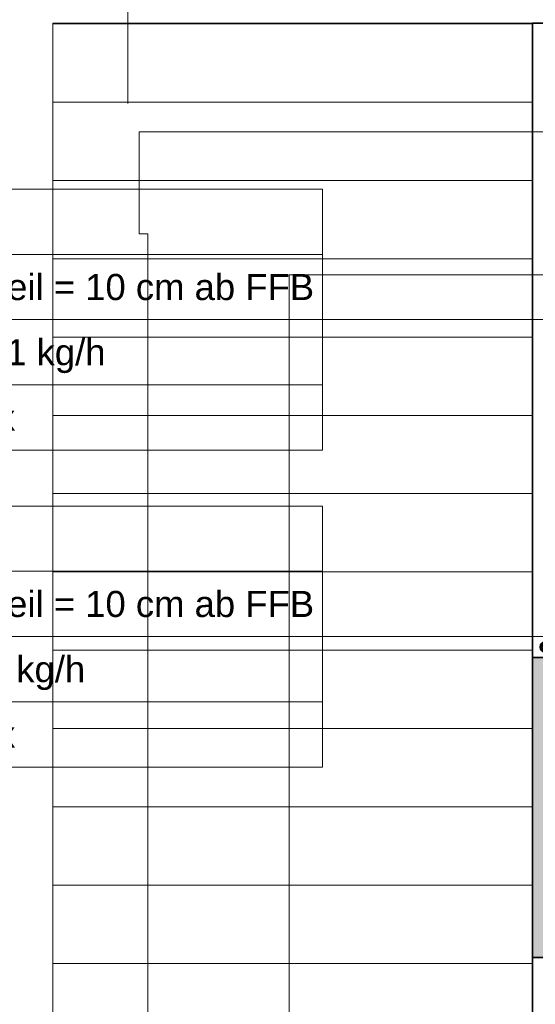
# Model space of a CAD drawing. Extents: x -208 to 552, y -140 to 454.
# Tile 6 of 47: x -118 to -78, y 303 to 379. Entities that reach past the tile are written whole.
import ezdxf
from ezdxf.lldxf.tags import DXFTag

# ---------------------------------------------------------------- set-up
doc = ezdxf.new("R2010")
doc.units = 0
doc.layers.get('0').update_dxf_attribs({"lineweight": 35})
for name, color, linetype, lineweight in [('5_DG-BESTAND', 7, 'Continuous', 25), ('5_DG-SCHRAFF-FILL', 7, 'Continuous', 25), ('H_Heizkoerpertext', 7, 'Continuous', 35)]:
    doc.layers.add(name, color=color, linetype=linetype, lineweight=lineweight)
for name, color, linetype, lineweight, true_color in [('H_Heizkoerper', 1, 'Continuous', 35, 0xff0000), ('H_Heizkoerperflaeche', 7, 'Continuous', 35, 0xc0c0c0), ('H_Ruecklauf', 5, 'Continuous', 35, 0x0000ff), ('H_Vorlauf', 1, 'Continuous', 35, 0xff0000), ('H_Vorlauf_Beschriftung', 1, 'Continuous', 18, 0xff0000)]:
    doc.layers.add(name, color=color, linetype=linetype, lineweight=lineweight, true_color=true_color)
doc.styles.get("Standard").update_dxf_attribs({"font": 'arial.ttf'})
tags = doc.linetypes.add('ALL_S14', pattern=[0.002, 0.001, -0.001]).pattern_tags.tags
tags[6:7] = [DXFTag(74, 4), DXFTag(75, 0), DXFTag(340, '0'), DXFTag(46, 1.0), DXFTag(50, 0.0), DXFTag(44, 0.0), DXFTag(45, 0.0)]
tags[4:5] = [DXFTag(74, 4), DXFTag(75, 0), DXFTag(340, '0'), DXFTag(46, 1.0), DXFTag(50, 0.0), DXFTag(44, 0.0), DXFTag(45, 0.0)]
tags = doc.linetypes.add('VERDECKT2_S2', pattern=[0.0027, 0.002, -0.0007]).pattern_tags.tags
tags[6:7] = [DXFTag(74, 4), DXFTag(75, 0), DXFTag(340, '0'), DXFTag(46, 1.0), DXFTag(50, 0.0), DXFTag(44, 0.0), DXFTag(45, 0.0)]
tags[4:5] = [DXFTag(74, 4), DXFTag(75, 0), DXFTag(340, '0'), DXFTag(46, 1.0), DXFTag(50, 0.0), DXFTag(44, 0.0), DXFTag(45, 0.0)]

# ---------------------------------------------------------------- blocks, each defined once
blk = doc.blocks.new('Referenz-A06HSU36NL', base_point=(-177.958, -120.344))
at = {"layer": '5_DG-BESTAND', "color": 0, "linetype": 'ALL_S14', "lineweight": 13, "ltscale": 0.13}
blk.add_line((-109.699, 372.109), (-109.699, 422.109), dxfattribs=at)
at = {"layer": '5_DG-BESTAND', "color": 0, "lineweight": 18}
for p, q in [((-78.704, 378.271), (-115.447, 378.271)), ((-115.447, 378.271), (-115.447, 132.342))]:
    blk.add_line(p, q, dxfattribs=at)
at = {"layer": '5_DG-BESTAND', "color": 0, "lineweight": 35}
for p, q in [((-71.704, 378.271), (-78.704, 378.271)), ((-78.704, 378.271), (-78.704, 132.342))]:
    blk.add_line(p, q, dxfattribs=at)
at = {"layer": '5_DG-BESTAND', "color": 0, "linetype": 'VERDECKT2_S2', "lineweight": 18, "ltscale": 0.18}
for p, q in [((-71.704, 369.944), (-108.838, 369.944)), ((-108.838, 369.944), (-108.838, 362.128)), ((-108.838, 362.128), (-108.175, 362.128)), ((-108.175, 362.128), (-108.175, 140.225)), ((-97.334, 272.092), (-97.334, 358.972)), ((-97.334, 358.972), (-71.704, 358.972))]:
    blk.add_line(p, q, dxfattribs=at)
at = {"layer": '5_DG-SCHRAFF-FILL', "color": 0, "lineweight": 13}
for p, q in [((-115.447, 378.212), (-78.704, 378.212)), ((-115.447, 372.212), (-78.704, 372.212)), ((-115.447, 366.212), (-78.704, 366.212)), ((-115.447, 360.212), (-78.704, 360.212)), ((-115.447, 354.212), (-78.704, 354.212)), ((-115.447, 348.212), (-78.704, 348.212)), ((-115.447, 342.212), (-78.704, 342.212)), ((-115.447, 336.212), (-78.704, 336.212)), ((-115.447, 330.212), (-78.704, 330.212)), ((-115.447, 324.212), (-78.704, 324.212)), ((-115.447, 318.212), (-78.704, 318.212)), ((-115.447, 312.212), (-78.704, 312.212)), ((-115.447, 306.212), (-78.704, 306.212))]:
    blk.add_line(p, q, dxfattribs=at)
blk = doc.blocks.new('Heizkörper-A06HSU3MNL', base_point=(-80.104, 302.767))
at = {"color": 0, "linetype": 'ByBlock', "lineweight": -2, "ltscale": 0.35}
for p, q in [((-78.704, 329.662), (-76.704, 329.662)), ((-78.704, 306.662), (-78.704, 329.662)), ((-76.704, 329.662), (-76.704, 306.662)), ((-76.704, 306.662), (-78.704, 306.662))]:
    blk.add_line(p, q, dxfattribs=at)
at = {"layer": 'H_Heizkoerperflaeche', "linetype": 'ByBlock', "lineweight": -2, "ltscale": 0.35}
blk.add_solid([(-78.704, 329.662), (-76.704, 329.662), (-78.704, 306.662), (-76.704, 306.662)], dxfattribs=at)
at = {"layer": 'H_Ruecklauf', "linetype": 'ByBlock', "lineweight": -2, "ltscale": 0.35}
blk.add_line((-77.704, 306.662), (-77.704, 305.762), dxfattribs=at)
blk.add_circle((-77.704, 305.762), 0.1, dxfattribs=at)
at = {"layer": 'H_Vorlauf', "color": 0, "linetype": 'ByBlock', "lineweight": -2, "ltscale": 0.35}
for p, q in [((-77.704, 329.662), (-77.704, 331.262)), ((-77.304, 330.462), (-76.904, 330.462)), ((-76.904, 330.862), (-76.904, 330.062))]:
    blk.add_line(p, q, dxfattribs=at)
for radius in [0.4, 0.3, 0.2, 0.1]:
    blk.add_circle((-77.704, 330.462), radius, dxfattribs=at)
at = {"layer": 'H_Heizkoerpertext', "linetype": 'ByBlock', "lineweight": -2, "ltscale": 0.35, "insert": (-76.038, 304.167), "char_height": 2, "attachment_point": 1, "rotation": 90}
blk.add_mtext('{\\W0.9;\\fArial;Charleston 900 1150 100}', dxfattribs=at)
blk = doc.blocks.new('Bauteilbeschriftung-A06HSU72NL', base_point=(-132.197, 321.262))
at = {"color": 0, "lineweight": -2}
for p, q in [((-132.197, 341.262), (-94.79, 341.262)), ((-132.197, 321.262), (-132.197, 341.262)), ((-94.79, 341.262), (-94.79, 321.262)), ((-132.197, 336.262), (-94.79, 336.262)), ((-132.197, 331.262), (-94.79, 331.262)), ((-132.197, 326.262), (-94.79, 326.262)), ((-94.79, 321.262), (-132.197, 321.262))]:
    blk.add_line(p, q, dxfattribs=at)
at = {"color": 0, "linetype": 'ByBlock', "lineweight": -2, "ltscale": 0.18}
blk.add_line((-94.79, 331.262), (-77.704, 331.262), dxfattribs=at)
at = {"color": 0, "linetype": 'ByBlock', "lineweight": -2, "ltscale": 0.18, "char_height": 2, "attachment_point": 1}
for s, insert in [('{\\fArial;DN 12}', (-131.531, 339.762)), ('{\\fArial;Mitte Bauteil = 10 cm ab FFB}', (-131.531, 334.762)), ('{\\fArial;ṁ = 75.58 kg/h}', (-131.531, 329.762)), ('{\\fArial;Temponox }', (-131.531, 324.762))]:
    blk.add_mtext(s, dxfattribs=dict(at, insert=insert))
blk = doc.blocks.new('Bauteilbeschriftung-A06HSU76NL', base_point=(-132.197, 345.545))
at = {"color": 0, "lineweight": -2}
for p, q in [((-132.197, 365.545), (-94.79, 365.545)), ((-132.197, 345.545), (-132.197, 365.545)), ((-94.79, 365.545), (-94.79, 345.545)), ((-132.197, 360.545), (-94.79, 360.545)), ((-132.197, 355.545), (-94.79, 355.545)), ((-132.197, 350.545), (-94.79, 350.545)), ((-94.79, 345.545), (-132.197, 345.545))]:
    blk.add_line(p, q, dxfattribs=at)
at = {"color": 0, "linetype": 'ByBlock', "lineweight": -2, "ltscale": 0.18}
blk.add_line((-94.79, 355.545), (-73.831, 355.545), dxfattribs=at)
at = {"color": 0, "linetype": 'ByBlock', "lineweight": -2, "ltscale": 0.18, "char_height": 2, "attachment_point": 1}
for s, insert in [('{\\fArial;DN 12}', (-131.531, 364.045)), ('{\\fArial;Mitte Bauteil = 10 cm ab FFB}', (-131.531, 359.045)), ('{\\fArial;ṁ = 128.21 kg/h}', (-131.531, 354.045)), ('{\\fArial;Temponox }', (-131.531, 349.045))]:
    blk.add_mtext(s, dxfattribs=dict(at, insert=insert))

msp = doc.modelspace()

# ---------------------------------------------------------------- block references
at = {"color": 251, "lineweight": 25, "ltscale": 0.25, "true_color": 0x585858}
msp.add_blockref('Referenz-A06HSU36NL', (-177.958, -120.344), dxfattribs=at)
at = {"layer": 'H_Heizkoerper', "ltscale": 0.35}
msp.add_blockref('Heizkörper-A06HSU3MNL', (-80.104, 302.767), dxfattribs=at)
at = {"layer": 'H_Vorlauf_Beschriftung', "ltscale": 0.18}
for name, p in [('Bauteilbeschriftung-A06HSU76NL', (-132.197, 345.545)), ('Bauteilbeschriftung-A06HSU72NL', (-132.197, 321.262))]:
    msp.add_blockref(name, p, dxfattribs=at)

doc.saveas('drawing.dxf')
